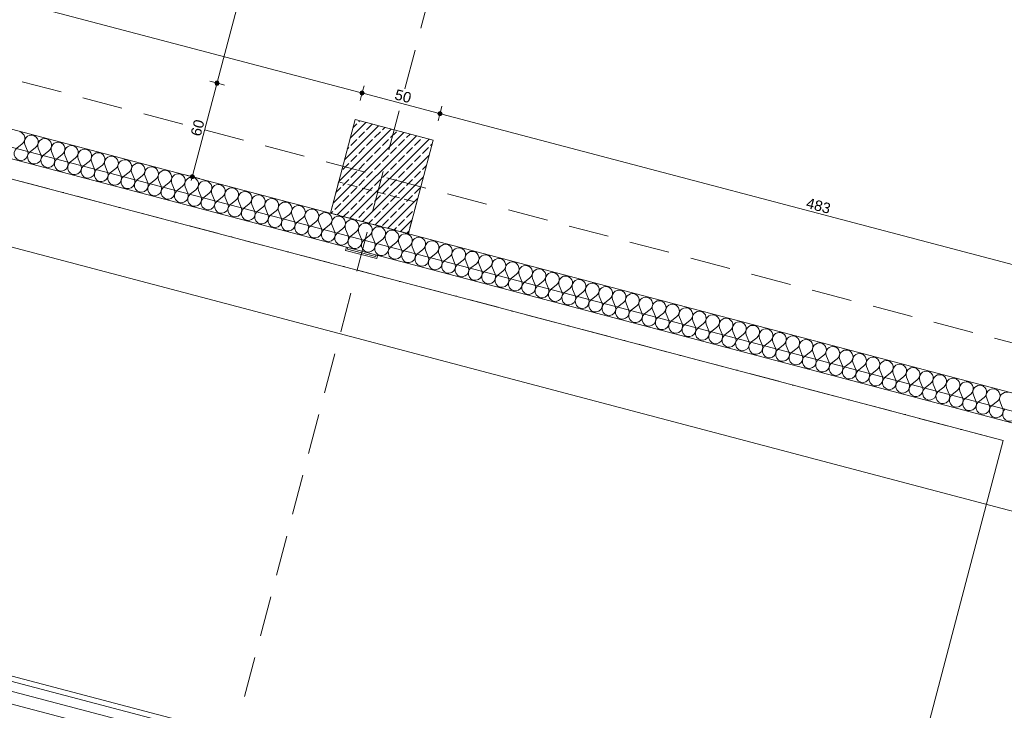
# Model space of a CAD drawing. Header units: millimetres. Extents: x -176817 to 18864955, y -12996033 to 201123.
# Tile 34 of 256: x 61328 to 67437, y 14488 to 18774. Entities that reach past the tile are written whole.
import ezdxf
from ezdxf.enums import TextEntityAlignment as Align

# ---------------------------------------------------------------- set-up
doc = ezdxf.new("R2010")
doc.units = ezdxf.units.MM
doc.header["$MEASUREMENT"] = 0
for name, pattern in [('Kropki i Kreski', [360, 180, -90, 0, -90]), ('Przerywana długa', [390, 250, -140]), ('Przerywana gęsta', [90, 60, -30])]:
    doc.linetypes.add(name, pattern=pattern)
for name, color, linetype in [('213-A Wymiarowanie wewnętrzne', 7, 'Continuous'), ('231-A Ściany zewnętrzne', 7, 'Continuous'), ('291-A Obróbka blacharska', 7, 'Continuous'), ('292-PPOŻ - Linie', 7, 'Continuous'), ('410-K Osie', 7, 'Continuous'), ('440-K Słupy', 7, 'Continuous'), ('822-IST-Brama zachodnia belki', 7, 'Continuous')]:
    doc.layers.add(name, color=color, linetype=linetype)
doc.styles.add('STYL_AUTOMATYCZNY_4', font='arial.ttf')
doc.styles.add('STYL_AUTOMATYCZNY_8', font='ARIALN.TTF')
doc.dimstyles.new('STYL_AUTOMATYCZNY__2', dxfattribs={"dimtxt": 64.999998, "dimasz": 47.5, "dimexe": 0.18, "dimexo": 0.0625, "dimgap": 0, "dimtad": 1, "dimdec": 1, "dimlfac": 0.1, "dimzin": 0, "dimdsep": 46, "dimtxsty": 'STYL_AUTOMATYCZNY_4', "dimblk": 'ARROWHEAD_11', "dimblk1": 'ARROWHEAD_11', "dimblk2": 'ARROWHEAD_11', "dimcen": 0.09, "dimclrd": 1, "dimclre": 1, "dimclrt": 1, "dimazin": 0, "dimtfac": 1, "dimtdec": 4, "dimtmove": 0, "dimatfit": 3, "dimfxl": 0, "dimtolj": 1, "dimtzin": 0, "dimarcsym": 0})
doc.dimstyles.new('STYL_AUTOMATYCZNY__3', dxfattribs={"dimtxt": 64.999998, "dimasz": 47.5, "dimexe": 0.18, "dimexo": 0.0625, "dimgap": 0, "dimtad": 1, "dimdec": 1, "dimlfac": 0.1, "dimzin": 0, "dimdsep": 46, "dimtxsty": 'STYL_AUTOMATYCZNY_4', "dimblk": 'ARROWHEAD_11', "dimblk1": 'ARROWHEAD_11', "dimblk2": 'ARROWHEAD_11', "dimcen": 0.09, "dimclrd": 30, "dimclre": 30, "dimclrt": 30, "dimazin": 0, "dimtfac": 1, "dimtdec": 4, "dimtmove": 0, "dimatfit": 3, "dimfxl": 0, "dimtolj": 1, "dimtzin": 0, "dimarcsym": 0})

# ---------------------------------------------------------------- blocks, each defined once
blk = doc.blocks.new('Strop_48_2', base_point=(63255.7, 17574.1))
at = {"layer": '440-K Słupy', "color": 7, "linetype": 'Przerywana gęsta', "lineweight": 0, "flags": 128}
blk.add_lwpolyline([(63255.7, 17574.1), (63739.1, 17446.5), (63790.2, 17639.9), (63306.7, 17767.4)], close=True, dxfattribs=at)
blk = doc.blocks.new('*X1315')
at = {"layer": '231-A Ściany zewnętrzne', "color": 7, "linetype": 'Continuous', "lineweight": 0}
for p, q in [((61310, 17976.7), (61343.6, 18003.3)), ((61376.3, 17959.2), (61360.2, 17998.9)), ((61392.9, 17954.8), (61426.5, 17981.4)), ((61459.2, 17937.3), (61443.1, 17977)), ((61475.8, 17932.9), (61509.4, 17959.5)), ((61542.1, 17915.4), (61526, 17955.1)), ((61558.6, 17911.1), (61592.3, 17937.7)), ((61624.9, 17893.6), (61608.8, 17933.3)), ((61641.5, 17889.2), (61675.1, 17915.8)), ((61707.8, 17871.7), (61691.7, 17911.4)), ((61724.4, 17867.3), (61758, 17893.9)), ((61790.7, 17849.8), (61774.6, 17889.5)), ((61807.3, 17845.5), (61840.9, 17872)), ((61873.6, 17828), (61857.5, 17867.7)), ((61890.2, 17823.6), (61923.8, 17850.2)), ((61956.5, 17806.1), (61940.3, 17845.8)), ((61973, 17801.7), (62006.6, 17828.3)), ((62039.3, 17784.2), (62023.2, 17823.9)), ((62055.9, 17779.8), (62089.5, 17806.4)), ((62122.2, 17762.3), (62106.1, 17802.1)), ((62138.8, 17758), (62172.4, 17784.6)), ((62205.1, 17740.5), (62189, 17780.2)), ((62221.7, 17736.1), (62255.3, 17762.7)), ((62288, 17718.6), (62271.8, 17758.3)), ((62304.5, 17714.2), (62338.2, 17740.8)), ((62370.8, 17696.7), (62354.7, 17736.5)), ((62387.4, 17692.4), (62421, 17719)), ((62453.7, 17674.9), (62437.6, 17714.6)), ((62470.3, 17670.5), (62503.9, 17697.1)), ((62536.6, 17653), (62520.5, 17692.7)), ((62553.2, 17648.6), (62586.8, 17675.2)), ((62619.5, 17631.1), (62603.4, 17670.8)), ((62636, 17626.8), (62669.7, 17653.3)), ((62702.4, 17609.3), (62686.2, 17649)), ((62718.9, 17604.9), (62752.5, 17631.5)), ((62785.2, 17587.4), (62769.1, 17627.1)), ((62801.8, 17583), (62835.4, 17609.6)), ((62868.1, 17565.5), (62852, 17605.2)), ((62884.7, 17561.2), (62918.3, 17587.7)), ((62951, 17543.7), (62934.9, 17583.4)), ((62967.6, 17539.3), (63001.2, 17565.9)), ((63033.9, 17521.8), (63017.7, 17561.5)), ((63050.4, 17517.4), (63084, 17544)), ((63116.7, 17499.9), (63100.6, 17539.6)), ((63133.3, 17495.5), (63166.9, 17522.1)), ((63199.6, 17478), (63183.5, 17517.8)), ((63216.2, 17473.7), (63249.8, 17500.3)), ((63282.5, 17456.2), (63266.4, 17495.9)), ((63299.1, 17451.8), (63332.7, 17478.4)), ((63365.4, 17434.3), (63349.3, 17474)), ((63381.9, 17429.9), (63415.6, 17456.5)), ((63448.2, 17412.4), (63432.1, 17452.2)), ((63464.8, 17408.1), (63498.4, 17434.7)), ((63531.1, 17390.6), (63515, 17430.3)), ((63547.7, 17386.2), (63581.3, 17412.8)), ((63614, 17368.7), (63597.9, 17408.4)), ((63630.6, 17364.3), (63664.2, 17390.9)), ((63696.9, 17346.8), (63680.8, 17386.5)), ((63713.5, 17342.5), (63747.1, 17369)), ((63779.8, 17325), (63763.6, 17364.7)), ((63796.3, 17320.6), (63829.9, 17347.2)), ((63862.6, 17303.1), (63846.5, 17342.8)), ((63879.2, 17298.7), (63912.8, 17325.3)), ((63945.5, 17281.2), (63929.4, 17320.9)), ((63962.1, 17276.9), (63995.7, 17303.4)), ((64028.4, 17259.4), (64012.3, 17299.1)), ((64045, 17255), (64078.6, 17281.6)), ((64111.3, 17237.5), (64095.2, 17277.2)), ((64127.8, 17233.1), (64161.5, 17259.7)), ((64194.1, 17215.6), (64178, 17255.3)), ((64210.7, 17211.2), (64244.3, 17237.8)), ((64277, 17193.7), (64260.9, 17233.5)), ((64293.6, 17189.4), (64327.2, 17216)), ((64359.9, 17171.9), (64343.8, 17211.6)), ((64376.5, 17167.5), (64410.1, 17194.1)), ((64442.8, 17150), (64426.7, 17189.7)), ((64459.4, 17145.6), (64493, 17172.2)), ((64525.7, 17128.1), (64509.5, 17167.9)), ((64542.2, 17123.8), (64575.8, 17150.4)), ((64608.5, 17106.3), (64592.4, 17146)), ((64625.1, 17101.9), (64658.7, 17128.5)), ((64691.4, 17084.4), (64675.3, 17124.1)), ((64708, 17080), (64741.6, 17106.6)), ((64774.3, 17062.5), (64758.2, 17102.2)), ((64790.9, 17058.2), (64824.5, 17084.7)), ((64857.2, 17040.7), (64841.1, 17080.4)), ((64873.7, 17036.3), (64907.4, 17062.9)), ((64940, 17018.8), (64923.9, 17058.5)), ((64956.6, 17014.4), (64990.2, 17041)), ((65022.9, 16996.9), (65006.8, 17036.6)), ((65039.5, 16992.6), (65073.1, 17019.1)), ((65105.8, 16975.1), (65089.7, 17014.8)), ((65122.4, 16970.7), (65156, 16997.3)), ((65188.7, 16953.2), (65172.6, 16992.9)), ((65205.3, 16948.8), (65238.9, 16975.4)), ((65271.6, 16931.3), (65255.4, 16971)), ((65288.1, 16926.9), (65321.7, 16953.5)), ((65354.4, 16909.4), (65338.3, 16949.2)), ((65371, 16905.1), (65404.6, 16931.7)), ((65437.3, 16887.6), (65421.2, 16927.3)), ((65453.9, 16883.2), (65487.5, 16909.8)), ((65520.2, 16865.7), (65504.1, 16905.4)), ((65536.8, 16861.3), (65570.4, 16887.9)), ((65603.1, 16843.8), (65586.9, 16883.6)), ((65619.6, 16839.5), (65653.2, 16866.1)), ((65685.9, 16822), (65669.8, 16861.7)), ((65702.5, 16817.6), (65736.1, 16844.2)), ((65768.8, 16800.1), (65752.7, 16839.8)), ((65785.4, 16795.7), (65819, 16822.3)), ((65851.7, 16778.2), (65835.6, 16817.9)), ((65868.3, 16773.9), (65901.9, 16800.4)), ((65934.6, 16756.4), (65918.5, 16796.1)), ((65951.1, 16752), (65984.8, 16778.6)), ((66017.5, 16734.5), (66001.3, 16774.2)), ((66034, 16730.1), (66067.6, 16756.7)), ((66100.3, 16712.6), (66084.2, 16752.3)), ((66116.9, 16708.3), (66150.5, 16734.8)), ((66183.2, 16690.8), (66167.1, 16730.5)), ((66199.8, 16686.4), (66233.4, 16713)), ((66266.1, 16668.9), (66250, 16708.6)), ((66282.7, 16664.5), (66316.3, 16691.1)), ((66349, 16647), (66332.8, 16686.7)), ((66365.5, 16642.6), (66399.1, 16669.2)), ((66431.8, 16625.1), (66415.7, 16664.9)), ((66448.4, 16620.8), (66482, 16647.4)), ((66514.7, 16603.3), (66498.6, 16643)), ((66531.3, 16598.9), (66564.9, 16625.5)), ((66597.6, 16581.4), (66581.5, 16621.1)), ((66614.2, 16577), (66647.8, 16603.6)), ((66680.5, 16559.5), (66664.4, 16599.3)), ((66697, 16555.2), (66730.7, 16581.8)), ((66763.3, 16537.7), (66747.2, 16577.4)), ((66779.9, 16533.3), (66813.5, 16559.9)), ((66846.2, 16515.8), (66830.1, 16555.5)), ((66862.8, 16511.4), (66896.4, 16538)), ((66929.1, 16493.9), (66913, 16533.6)), ((66945.7, 16489.6), (66979.3, 16516.1)), ((67012, 16472.1), (66995.9, 16511.8)), ((67028.6, 16467.7), (67062.2, 16494.3)), ((67094.9, 16450.2), (67078.7, 16489.9)), ((67111.4, 16445.8), (67145, 16472.4)), ((67177.7, 16428.3), (67161.6, 16468)), ((67194.3, 16423.9), (67227.9, 16450.5)), ((67260.6, 16406.5), (67244.5, 16446.2)), ((67277.2, 16402.1), (67310.8, 16428.7)), ((67343.5, 16384.6), (67327.4, 16424.3)), ((67360.1, 16380.2), (67393.7, 16406.8)), ((67426.4, 16362.7), (67410.3, 16402.4))]:
    blk.add_line(p, q, dxfattribs=at)
for centre, start, end in [((61317, 18036.9), 308.34814, 75.21803), ((61399.9, 18015), 75.21803, 202.08793), ((61399.9, 18015), 308.34814, 75.21803), ((61482.8, 17993.1), 75.21803, 202.08793), ((61482.8, 17993.1), 308.34814, 75.21803), ((61336.6, 17943.1), 128.34814, 22.08793), ((61565.7, 17971.3), 75.21803, 202.08793), ((61565.7, 17971.3), 308.34814, 75.21803), ((61648.5, 17949.4), 75.21803, 202.08793), ((61648.5, 17949.4), 308.34814, 75.21803), ((61731.4, 17927.5), 75.21803, 202.08793), ((61731.4, 17927.5), 308.34814, 75.21803), ((61419.5, 17921.2), 128.34814, 22.08793), ((61502.4, 17899.3), 128.34814, 22.08793), ((61585.2, 17877.4), 128.34814, 22.08793), ((61814.3, 17905.7), 75.21803, 202.08793), ((61814.3, 17905.7), 308.34814, 75.21803), ((61897.2, 17883.8), 75.21803, 202.08793), ((61897.2, 17883.8), 308.34814, 75.21803), ((61980.1, 17861.9), 75.21803, 202.08793), ((61980.1, 17861.9), 308.34814, 75.21803), ((61668.1, 17855.6), 128.34814, 22.08793), ((61751, 17833.7), 128.34814, 22.08793), ((61833.9, 17811.8), 128.34814, 22.08793), ((62062.9, 17840), 75.21803, 202.08793), ((62062.9, 17840), 308.34814, 75.21803), ((62145.8, 17818.2), 75.21803, 202.08793), ((62145.8, 17818.2), 308.34814, 75.21803), ((62228.7, 17796.3), 75.21803, 202.08793), ((62228.7, 17796.3), 308.34814, 75.21803), ((61916.7, 17790), 128.34814, 22.08793), ((61999.6, 17768.1), 128.34814, 22.08793), ((62082.5, 17746.2), 128.34814, 22.08793), ((62311.6, 17774.4), 75.21803, 202.08793), ((62311.6, 17774.4), 308.34814, 75.21803), ((62394.4, 17752.6), 75.21803, 202.08793), ((62394.4, 17752.6), 308.34814, 75.21803), ((62165.4, 17724.4), 128.34814, 22.08793), ((62248.3, 17702.5), 128.34814, 22.08793), ((62477.3, 17730.7), 75.21803, 202.08793), ((62477.3, 17730.7), 308.34814, 75.21803), ((62560.2, 17708.8), 75.21803, 202.08793), ((62560.2, 17708.8), 308.34814, 75.21803), ((62643.1, 17687), 75.21803, 202.08793), ((62643.1, 17687), 308.34814, 75.21803), ((62331.1, 17680.6), 128.34814, 22.08793), ((62414, 17658.8), 128.34814, 22.08793), ((62496.9, 17636.9), 128.34814, 22.08793), ((62725.9, 17665.1), 75.21803, 202.08793), ((62725.9, 17665.1), 308.34814, 75.21803), ((62808.8, 17643.2), 75.21803, 202.08793), ((62808.8, 17643.2), 308.34814, 75.21803), ((62891.7, 17621.4), 75.21803, 202.08793), ((62891.7, 17621.4), 308.34814, 75.21803), ((62579.8, 17615), 128.34814, 22.08793), ((62662.6, 17593.1), 128.34814, 22.08793), ((62745.5, 17571.3), 128.34814, 22.08793), ((62974.6, 17599.5), 75.21803, 202.08793), ((62974.6, 17599.5), 308.34814, 75.21803), ((63057.5, 17577.6), 75.21803, 202.08793), ((63057.5, 17577.6), 308.34814, 75.21803), ((63140.3, 17555.7), 75.21803, 202.08793), ((63140.3, 17555.7), 308.34814, 75.21803), ((62828.4, 17549.4), 128.34814, 22.08793), ((62911.3, 17527.5), 128.34814, 22.08793), ((62994.1, 17505.7), 128.34814, 22.08793), ((63223.2, 17533.9), 75.21803, 202.08793), ((63223.2, 17533.9), 308.34814, 75.21803), ((63306.1, 17512), 75.21803, 202.08793), ((63306.1, 17512), 308.34814, 75.21803), ((63389, 17490.1), 75.21803, 202.08793), ((63077, 17483.8), 128.34814, 22.08793), ((63159.9, 17461.9), 128.34814, 22.08793), ((63242.8, 17440.1), 128.34814, 22.08793), ((63389, 17490.1), 308.34814, 75.21803), ((63471.8, 17468.3), 75.21803, 202.08793), ((63471.8, 17468.3), 308.34814, 75.21803), ((63554.7, 17446.4), 75.21803, 202.08793), ((63554.7, 17446.4), 308.34814, 75.21803), ((63325.7, 17418.2), 128.34814, 22.08793), ((63408.5, 17396.3), 128.34814, 22.08793), ((63637.6, 17424.5), 75.21803, 202.08793), ((63637.6, 17424.5), 308.34814, 75.21803), ((63720.5, 17402.7), 75.21803, 202.08793), ((63720.5, 17402.7), 308.34814, 75.21803), ((63803.4, 17380.8), 75.21803, 202.08793), ((63803.4, 17380.8), 308.34814, 75.21803), ((63491.4, 17374.5), 128.34814, 22.08793), ((63574.3, 17352.6), 128.34814, 22.08793), ((63657.2, 17330.7), 128.34814, 22.08793), ((63886.2, 17358.9), 75.21803, 202.08793), ((63886.2, 17358.9), 308.34814, 75.21803), ((63969.1, 17337.1), 75.21803, 202.08793), ((63969.1, 17337.1), 308.34814, 75.21803), ((64052, 17315.2), 75.21803, 202.08793), ((64052, 17315.2), 308.34814, 75.21803), ((63740, 17308.8), 128.34814, 22.08793), ((63822.9, 17287), 128.34814, 22.08793), ((63905.8, 17265.1), 128.34814, 22.08793), ((64134.9, 17293.3), 75.21803, 202.08793), ((64134.9, 17293.3), 308.34814, 75.21803), ((64217.7, 17271.4), 75.21803, 202.08793), ((64217.7, 17271.4), 308.34814, 75.21803), ((64300.6, 17249.6), 75.21803, 202.08793), ((64300.6, 17249.6), 308.34814, 75.21803), ((63988.7, 17243.2), 128.34814, 22.08793), ((64071.6, 17221.4), 128.34814, 22.08793), ((64154.4, 17199.5), 128.34814, 22.08793), ((64383.5, 17227.7), 75.21803, 202.08793), ((64383.5, 17227.7), 308.34814, 75.21803), ((64466.4, 17205.8), 75.21803, 202.08793), ((64466.4, 17205.8), 308.34814, 75.21803), ((64549.3, 17184), 75.21803, 202.08793), ((64237.3, 17177.6), 128.34814, 22.08793), ((64320.2, 17155.8), 128.34814, 22.08793), ((64403.1, 17133.9), 128.34814, 22.08793), ((64549.3, 17184), 308.34814, 75.21803), ((64632.1, 17162.1), 75.21803, 202.08793), ((64632.1, 17162.1), 308.34814, 75.21803), ((64715, 17140.2), 75.21803, 202.08793), ((64715, 17140.2), 308.34814, 75.21803), ((64485.9, 17112), 128.34814, 22.08793), ((64568.8, 17090.2), 128.34814, 22.08793), ((64797.9, 17118.4), 75.21803, 202.08793), ((64797.9, 17118.4), 308.34814, 75.21803), ((64880.8, 17096.5), 75.21803, 202.08793), ((64880.8, 17096.5), 308.34814, 75.21803), ((64963.6, 17074.6), 75.21803, 202.08793), ((64963.6, 17074.6), 308.34814, 75.21803), ((64651.7, 17068.3), 128.34814, 22.08793), ((64734.6, 17046.4), 128.34814, 22.08793), ((64817.5, 17024.5), 128.34814, 22.08793), ((65046.5, 17052.8), 75.21803, 202.08793), ((65046.5, 17052.8), 308.34814, 75.21803), ((65129.4, 17030.9), 75.21803, 202.08793), ((65129.4, 17030.9), 308.34814, 75.21803), ((65212.3, 17009), 75.21803, 202.08793), ((65212.3, 17009), 308.34814, 75.21803), ((64900.3, 17002.7), 128.34814, 22.08793), ((64983.2, 16980.8), 128.34814, 22.08793), ((65066.1, 16958.9), 128.34814, 22.08793), ((65295.1, 16987.1), 75.21803, 202.08793), ((65295.1, 16987.1), 308.34814, 75.21803), ((65378, 16965.3), 75.21803, 202.08793), ((65378, 16965.3), 308.34814, 75.21803), ((65460.9, 16943.4), 75.21803, 202.08793), ((65460.9, 16943.4), 308.34814, 75.21803), ((65149, 16937.1), 128.34814, 22.08793), ((65231.8, 16915.2), 128.34814, 22.08793), ((65314.7, 16893.3), 128.34814, 22.08793), ((65543.8, 16921.5), 75.21803, 202.08793), ((65543.8, 16921.5), 308.34814, 75.21803), ((65626.7, 16899.7), 75.21803, 202.08793), ((65626.7, 16899.7), 308.34814, 75.21803), ((65397.6, 16871.5), 128.34814, 22.08793), ((65480.5, 16849.6), 128.34814, 22.08793), ((65563.4, 16827.7), 128.34814, 22.08793), ((65709.5, 16877.8), 75.21803, 202.08793), ((65709.5, 16877.8), 308.34814, 75.21803), ((65792.4, 16855.9), 75.21803, 202.08793), ((65792.4, 16855.9), 308.34814, 75.21803), ((65875.3, 16834.1), 75.21803, 202.08793), ((65875.3, 16834.1), 308.34814, 75.21803), ((65646.2, 16805.9), 128.34814, 22.08793), ((65729.1, 16784), 128.34814, 22.08793), ((65958.2, 16812.2), 75.21803, 202.08793), ((65958.2, 16812.2), 308.34814, 75.21803), ((66041, 16790.3), 75.21803, 202.08793), ((66041, 16790.3), 308.34814, 75.21803), ((66123.9, 16768.5), 75.21803, 202.08793), ((66123.9, 16768.5), 308.34814, 75.21803), ((65812, 16762.1), 128.34814, 22.08793), ((65894.9, 16740.2), 128.34814, 22.08793), ((65977.7, 16718.4), 128.34814, 22.08793), ((66206.8, 16746.6), 75.21803, 202.08793), ((66206.8, 16746.6), 308.34814, 75.21803), ((66289.7, 16724.7), 75.21803, 202.08793), ((66289.7, 16724.7), 308.34814, 75.21803), ((66372.6, 16702.8), 75.21803, 202.08793), ((66372.6, 16702.8), 308.34814, 75.21803), ((66060.6, 16696.5), 128.34814, 22.08793), ((66143.5, 16674.6), 128.34814, 22.08793), ((66226.4, 16652.8), 128.34814, 22.08793), ((66455.4, 16681), 75.21803, 202.08793), ((66455.4, 16681), 308.34814, 75.21803), ((66538.3, 16659.1), 75.21803, 202.08793), ((66538.3, 16659.1), 308.34814, 75.21803), ((66621.2, 16637.2), 75.21803, 202.08793), ((66621.2, 16637.2), 308.34814, 75.21803), ((66309.2, 16630.9), 128.34814, 22.08793), ((66392.1, 16609), 128.34814, 22.08793), ((66475, 16587.2), 128.34814, 22.08793), ((66704.1, 16615.4), 75.21803, 202.08793), ((66704.1, 16615.4), 308.34814, 75.21803), ((66786.9, 16593.5), 75.21803, 202.08793), ((66786.9, 16593.5), 308.34814, 75.21803), ((66557.9, 16565.3), 128.34814, 22.08793), ((66640.8, 16543.4), 128.34814, 22.08793), ((66723.6, 16521.6), 128.34814, 22.08793), ((66869.8, 16571.6), 75.21803, 202.08793), ((66869.8, 16571.6), 308.34814, 75.21803), ((66952.7, 16549.8), 75.21803, 202.08793), ((66952.7, 16549.8), 308.34814, 75.21803), ((67035.6, 16527.9), 75.21803, 202.08793), ((67035.6, 16527.9), 308.34814, 75.21803), ((66806.5, 16499.7), 128.34814, 22.08793), ((66889.4, 16477.8), 128.34814, 22.08793), ((67118.5, 16506), 75.21803, 202.08793), ((67118.5, 16506), 308.34814, 75.21803), ((67201.3, 16484.2), 75.21803, 202.08793), ((67201.3, 16484.2), 308.34814, 75.21803), ((67284.2, 16462.3), 75.21803, 202.08793), ((67284.2, 16462.3), 308.34814, 75.21803), ((66972.3, 16455.9), 128.34814, 22.08793), ((67055.1, 16434.1), 128.34814, 22.08793), ((67138, 16412.2), 128.34814, 22.08793), ((67367.1, 16440.4), 75.21803, 202.08793), ((67367.1, 16440.4), 308.34814, 75.21803), ((67450, 16418.5), 75.21803, 202.08793), ((67220.9, 16390.3), 128.34814, 22.08793), ((67303.8, 16368.5), 128.34814, 22.08793), ((67386.7, 16346.6), 128.34814, 22.08793), ((67469.5, 16324.7), 128.34814, 22.08793)]:
    blk.add_arc(centre, 42.9, start, end, dxfattribs=at)
blk = doc.blocks.new('Ściana_166_2', base_point=(37710.1, 24314.9))
at = {"layer": '231-A Ściany zewnętrzne', "color": 7, "linetype": 'Continuous', "lineweight": 0, "flags": 128}
for points in [[(68651, 16150.4), (55955.7, 19500.3)], [(58210.4, 18719.2), (63354.8, 17361.7)], [(63364.5, 17359.2), (68508.4, 16001.8)]]:
    blk.add_lwpolyline(points, dxfattribs=at)
at = {"layer": '231-A Ściany zewnętrzne', "color": 7, "lineweight": 0}
blk.add_blockref('*X1315', (0, 0), dxfattribs=at)
blk = doc.blocks.new('Słup_114_2', base_point=(63574, 17800.3))
at = {"layer": '440-K Słupy', "linetype": 'Continuous', "lineweight": 0, "true_color": 0x000000}
h = blk.add_hatch(dxfattribs=at)
h.set_pattern_fill('Beton_zbrojony_0002', color=18, style=0, pattern_type=2)
h.set_pattern_definition([(45, (0, 0), (-49.497475, 49.497475), []), (45, (-24.75, 24.75), (-49.497475, 49.497475), [52.5, -17.5])])
h.paths.add_polyline_path([(63408.8, 18154.2), (63255.7, 17574.1), (63739.2, 17446.5), (63892.3, 18026.6)])
at = {"layer": '440-K Słupy', "color": 7, "linetype": 'Continuous', "lineweight": 0, "flags": 128}
blk.add_lwpolyline([(63739.2, 17446.5), (63892.3, 18026.6), (63408.8, 18154.2), (63255.7, 17574.1)], dxfattribs=at)
blk = doc.blocks.new('Słup_319_2', base_point=(63451.5, 17336.2))
at = {"layer": '291-A Obróbka blacharska', "color": 7, "linetype": 'Continuous', "lineweight": 0, "flags": 128}
blk.add_lwpolyline([(63543, 17291.3), (63548.2, 17310.6), (63538.5, 17313.2), (63535.9, 17303.5), (63362, 17349.6), (63364.5, 17359.3), (63354.9, 17361.9), (63349.7, 17342.5)], close=True, dxfattribs=at)
blk = doc.blocks.new('Belka_31_2', base_point=(62404, -2886.1))
at = {"layer": '822-IST-Brama zachodnia belki', "color": 254, "linetype": 'Continuous', "lineweight": 0, "true_color": 0xcccccc, "flags": 128}
for points in [[(66669.4, 13278.5), (37565.6, 20958.2)], [(66661.1, 13247), (37557.3, 20926.8)], [(66645.9, 13189.4), (37542.1, 20869.1)], [(66626.5, 13115.9), (37522.7, 20795.6)]]:
    blk.add_lwpolyline(points, dxfattribs=at)
blk = doc.blocks.new('Belka_32_2', base_point=(67430.3, 16162))
at = {"layer": '822-IST-Brama zachodnia belki', "color": 254, "linetype": 'Continuous', "lineweight": 0, "true_color": 0xcccccc}
for q in [(38326.5, 23841.8), (66614.7, 13071.3)]:
    blk.add_line((67430.3, 16162), q, dxfattribs=at)
at = {"layer": '822-IST-Brama zachodnia belki', "color": 254, "linetype": 'Kropki i Kreski', "lineweight": 0, "true_color": 0xcccccc}
blk.add_line((67430.3, 16162), (38326.5, 23841.8), dxfattribs=at)
blk = doc.blocks.new('*D2952')
at = {"layer": '292-PPOŻ - Linie', "linetype": 'Continuous', "lineweight": 0}
for points in [[(31947.2, 25098.2), (31948.1, 25093.4), (31950.8, 25089.3), (31954.9, 25086.6), (31959.7, 25085.7), (31964.4, 25086.6), (31968.5, 25089.3), (31971.2, 25093.4), (31972.2, 25098.2), (31971.2, 25102.9), (31968.5, 25107), (31964.4, 25109.7), (31959.7, 25110.7), (31954.9, 25109.7), (31950.8, 25107), (31948.1, 25102.9)], [(81474.9, 12029), (81475.9, 12024.2), (81478.6, 12020.2), (81482.7, 12017.5), (81487.4, 12016.5), (81492.2, 12017.5), (81496.3, 12020.2), (81499, 12024.2), (81499.9, 12029), (81499, 12033.8), (81496.3, 12037.9), (81492.2, 12040.6), (81487.4, 12041.5), (81482.7, 12040.6), (81478.6, 12037.9), (81475.9, 12033.8)]]:
    blk.add_hatch(color=1, dxfattribs=at).paths.add_polyline_path(points)
at = {"layer": '292-PPOŻ - Linie', "color": 1, "linetype": 'Continuous', "lineweight": 0}
for p, q in [((31962.8, 25110.2), (31971.6, 25143.5)), ((31935.5, 25104.5), (31947.6, 25101.3)), ((31947.7, 25052.8), (31956.5, 25086.1)), ((31971.7, 25095), (81475.3, 12032.2)), ((81490.6, 12041.1), (81499.4, 12074.4)), ((81475.5, 11983.7), (81484.2, 12016.9)), ((81499.5, 12025.8), (81511.6, 12022.6))]:
    blk.add_line(p, q, dxfattribs=at)
for centre in [(31959.7, 25098.2), (81487.4, 12029)]:
    blk.add_circle(centre, 12.5, dxfattribs=at)
at = {"layer": '292-PPOŻ - Linie', "color": 1, "lineweight": 0, "insert": (56583.1, 18614.1), "char_height": 65, "attachment_point": 7, "rotation": 345.21803, "style": 'STYL_AUTOMATYCZNY_4'}
blk.add_mtext('\\A1;{\\pql;\\fArial|b0|i0|c238|p0;\\W1.000000;5\xa0122,3}', dxfattribs=at)
blk = doc.blocks.new('ARROWHEAD_11')
at = {"color": 0, "linetype": 'Continuous', "lineweight": 0}
blk.add_line((0, 0), (-1, 0), dxfattribs=at)
at = {"color": 0, "linetype": 'Continuous', "lineweight": 0, "const_width": 0.25, "flags": 128}
blk.add_lwpolyline([(-0.125, 0, 1), (0.125, 0, 1)], format="xyb", close=True, dxfattribs=at)
blk = doc.blocks.new('*D3135')
at = {"layer": '213-A Wymiarowanie wewnętrzne', "linetype": 'Continuous', "lineweight": 200}
for points in [[(58769.5, 19550.9), (58770.5, 19546.1), (58773.2, 19542.1), (58777.2, 19539.4), (58782, 19538.4), (58786.8, 19539.4), (58790.9, 19542.1), (58793.6, 19546.1), (58794.5, 19550.9), (58793.6, 19555.7), (58790.9, 19559.7), (58786.8, 19562.5), (58782, 19563.4), (58777.2, 19562.5), (58773.2, 19559.7), (58770.5, 19555.7)], [(63439.7, 18318.6), (63440.6, 18313.8), (63443.3, 18309.7), (63447.4, 18307), (63452.2, 18306.1), (63456.9, 18307), (63461, 18309.7), (63463.7, 18313.8), (63464.7, 18318.6), (63463.7, 18323.4), (63461, 18327.4), (63456.9, 18330.1), (63452.2, 18331.1), (63447.4, 18330.1), (63443.3, 18327.4), (63440.6, 18323.4)]]:
    blk.add_hatch(color=30, dxfattribs=at).paths.add_polyline_path(points)
at = {"layer": '213-A Wymiarowanie wewnętrzne', "color": 30, "linetype": 'Continuous', "lineweight": 0}
for p, q in [((58785.2, 19563), (58794, 19596.2)), ((58794.1, 19547.7), (63440.1, 18321.8)), ((58770.1, 19505.6), (58778.8, 19538.8))]:
    blk.add_line(p, q, dxfattribs=at)
blk.add_circle((58782, 19550.9), 12.5, dxfattribs=at)
at = {"layer": '213-A Wymiarowanie wewnętrzne', "color": 30, "lineweight": 200, "insert": (61048.5, 18966.3), "char_height": 65, "attachment_point": 7, "rotation": 345.21803, "style": 'STYL_AUTOMATYCZNY_4'}
blk.add_mtext('\\A1;{\\pql;\\fArial|b0|i0|c238|p0;\\W1.000000;483}', dxfattribs=at)
blk = doc.blocks.new('*D3136')
at = {"layer": '213-A Wymiarowanie wewnętrzne', "linetype": 'Continuous', "lineweight": 200}
for points in [[(63439.7, 18318.6), (63440.6, 18313.8), (63443.3, 18309.7), (63447.4, 18307), (63452.2, 18306.1), (63456.9, 18307), (63461, 18309.7), (63463.7, 18313.8), (63464.7, 18318.6), (63463.7, 18323.4), (63461, 18327.4), (63456.9, 18330.1), (63452.2, 18331.1), (63447.4, 18330.1), (63443.3, 18327.4), (63440.6, 18323.4)], [(63923.1, 18191), (63924.1, 18186.2), (63926.8, 18182.2), (63930.9, 18179.4), (63935.6, 18178.5), (63940.4, 18179.4), (63944.5, 18182.2), (63947.2, 18186.2), (63948.1, 18191), (63947.2, 18195.8), (63944.5, 18199.8), (63940.4, 18202.5), (63935.6, 18203.5), (63930.9, 18202.5), (63926.8, 18199.8), (63924.1, 18195.8)]]:
    blk.add_hatch(color=30, dxfattribs=at).paths.add_polyline_path(points)
at = {"layer": '213-A Wymiarowanie wewnętrzne', "color": 30, "linetype": 'Continuous', "lineweight": 0}
for p, q in [((63455.3, 18330.7), (63464.1, 18363.9)), ((63440.2, 18273.3), (63449, 18306.5)), ((63464.2, 18315.4), (63923.6, 18194.2))]:
    blk.add_line(p, q, dxfattribs=at)
blk.add_circle((63452.2, 18318.6), 12.5, dxfattribs=at)
at = {"layer": '213-A Wymiarowanie wewnętrzne', "color": 30, "lineweight": 200, "insert": (63649.3, 18280), "char_height": 65, "attachment_point": 7, "rotation": 345.21803, "style": 'STYL_AUTOMATYCZNY_4'}
blk.add_mtext('\\A1;{\\pql;\\fArial|b0|i0|c238|p0;\\W1.000000;50}', dxfattribs=at)
blk = doc.blocks.new('*D3137')
at = {"layer": '213-A Wymiarowanie wewnętrzne', "linetype": 'Continuous', "lineweight": 200}
for points in [[(63923.1, 18191), (63924.1, 18186.2), (63926.8, 18182.2), (63930.9, 18179.4), (63935.6, 18178.5), (63940.4, 18179.4), (63944.5, 18182.2), (63947.2, 18186.2), (63948.1, 18191), (63947.2, 18195.8), (63944.5, 18199.8), (63940.4, 18202.5), (63935.6, 18203.5), (63930.9, 18202.5), (63926.8, 18199.8), (63924.1, 18195.8)], [(68593.3, 16958.7), (68594.2, 16953.9), (68596.9, 16949.8), (68601, 16947.1), (68605.8, 16946.2), (68610.6, 16947.1), (68614.6, 16949.8), (68617.3, 16953.9), (68618.3, 16958.7), (68617.3, 16963.5), (68614.6, 16967.5), (68610.6, 16970.2), (68605.8, 16971.2), (68601, 16970.2), (68596.9, 16967.5), (68594.2, 16963.5)]]:
    blk.add_hatch(color=30, dxfattribs=at).paths.add_polyline_path(points)
at = {"layer": '213-A Wymiarowanie wewnętrzne', "color": 30, "linetype": 'Continuous', "lineweight": 0}
for p, q in [((63938.8, 18203.1), (63947.6, 18236.3)), ((63923.7, 18145.7), (63932.5, 18178.9)), ((63947.7, 18187.8), (68593.7, 16961.9))]:
    blk.add_line(p, q, dxfattribs=at)
blk.add_circle((63935.6, 18191), 12.5, dxfattribs=at)
at = {"layer": '213-A Wymiarowanie wewnętrzne', "color": 30, "lineweight": 200, "insert": (66202.1, 17606.4), "char_height": 65, "attachment_point": 7, "rotation": 345.21803, "style": 'STYL_AUTOMATYCZNY_4'}
blk.add_mtext('\\A1;{\\pql;\\fArial|b0|i0|c238|p0;\\W1.000000;483}', dxfattribs=at)
blk = doc.blocks.new('*D3215')
at = {"layer": '213-A Wymiarowanie wewnętrzne', "linetype": 'Continuous', "lineweight": 200}
for points in [[(66507.2, 33415.6), (66508.2, 33410.8), (66510.9, 33406.7), (66515, 33404), (66519.7, 33403.1), (66524.5, 33404), (66528.6, 33406.7), (66531.3, 33410.8), (66532.2, 33415.6), (66531.3, 33420.3), (66528.6, 33424.4), (66524.5, 33427.1), (66519.7, 33428.1), (66515, 33427.1), (66510.9, 33424.4), (66508.2, 33420.3)], [(62539.8, 18380.2), (62540.7, 18375.4), (62543.5, 18371.4), (62547.5, 18368.7), (62552.3, 18367.7), (62557.1, 18368.7), (62561.1, 18371.4), (62563.8, 18375.4), (62564.8, 18380.2), (62563.8, 18385), (62561.1, 18389), (62557.1, 18391.8), (62552.3, 18392.7), (62547.5, 18391.8), (62543.5, 18389), (62540.7, 18385)]]:
    blk.add_hatch(color=30, dxfattribs=at).paths.add_polyline_path(points)
at = {"layer": '213-A Wymiarowanie wewnętrzne', "color": 30, "linetype": 'Continuous', "lineweight": 0}
for p, q in [((66474.4, 33427.5), (66507.7, 33418.8)), ((66516.6, 33403.5), (62555.5, 18392.3)), ((66531.8, 33412.4), (66565.1, 33403.6))]:
    blk.add_line(p, q, dxfattribs=at)
blk.add_circle((66519.7, 33415.6), 12.5, dxfattribs=at)
at = {"layer": '213-A Wymiarowanie wewnętrzne', "color": 30, "lineweight": 200, "insert": (64495, 25793.4), "char_height": 65, "attachment_point": 7, "rotation": 75.21803, "style": 'STYL_AUTOMATYCZNY_4'}
blk.add_mtext('\\A1;{\\pql;\\fArial|b0|i0|c238|p0;\\W1.000000;1\xa0555}', dxfattribs=at)
blk = doc.blocks.new('*D3216')
at = {"layer": '213-A Wymiarowanie wewnętrzne', "linetype": 'Continuous', "lineweight": 200}
for points in [[(62539.8, 18380.2), (62540.7, 18375.4), (62543.5, 18371.4), (62547.5, 18368.7), (62552.3, 18367.7), (62557.1, 18368.7), (62561.1, 18371.4), (62563.8, 18375.4), (62564.8, 18380.2), (62563.8, 18385), (62561.1, 18389), (62557.1, 18391.8), (62552.3, 18392.7), (62547.5, 18391.8), (62543.5, 18389), (62540.7, 18385)], [(62386.7, 17800.1), (62387.7, 17795.3), (62390.4, 17791.2), (62394.4, 17788.5), (62399.2, 17787.6), (62404, 17788.5), (62408, 17791.2), (62410.8, 17795.3), (62411.7, 17800.1), (62410.8, 17804.8), (62408, 17808.9), (62404, 17811.6), (62399.2, 17812.6), (62394.4, 17811.6), (62390.4, 17808.9), (62387.7, 17804.8)]]:
    blk.add_hatch(color=30, dxfattribs=at).paths.add_polyline_path(points)
at = {"layer": '213-A Wymiarowanie wewnętrzne', "color": 30, "linetype": 'Continuous', "lineweight": 0}
for p, q in [((62507, 18392.2), (62540.2, 18383.4)), ((62549.1, 18368.1), (62402.4, 17812.2)), ((62564.4, 18377), (62597.6, 18368.2)), ((62353.9, 17812), (62387.1, 17803.3)), ((62396, 17788), (62392.8, 17775.9)), ((62411.3, 17796.9), (62444.5, 17788.1))]:
    blk.add_line(p, q, dxfattribs=at)
for centre in [(62552.3, 18380.2), (62399.2, 17800.1)]:
    blk.add_circle(centre, 12.5, dxfattribs=at)
at = {"layer": '213-A Wymiarowanie wewnętrzne', "color": 30, "lineweight": 200, "insert": (62450.5, 18045.5), "char_height": 65, "attachment_point": 7, "rotation": 75.21803, "style": 'STYL_AUTOMATYCZNY_4'}
blk.add_mtext('\\A1;{\\pql;\\fArial|b0|i0|c238|p0;\\W1.000000;60}', dxfattribs=at)
blk = doc.blocks.new('*D3222')
at = {"layer": '213-A Wymiarowanie wewnętrzne', "linetype": 'Continuous', "lineweight": 200}
for points in [[(112946.5, 21161.4), (112947.4, 21156.6), (112950.1, 21152.6), (112954.2, 21149.9), (112959, 21148.9), (112963.8, 21149.9), (112967.8, 21152.6), (112970.5, 21156.6), (112971.5, 21161.4), (112970.5, 21166.2), (112967.8, 21170.3), (112963.8, 21173), (112959, 21173.9), (112954.2, 21173), (112950.1, 21170.3), (112947.4, 21166.2)], [(108979, 6126.1), (108980, 6121.3), (108982.7, 6117.2), (108986.7, 6114.5), (108991.5, 6113.6), (108996.3, 6114.5), (109000.4, 6117.2), (109003.1, 6121.3), (109004, 6126.1), (109003.1, 6130.9), (109000.4, 6134.9), (108996.3, 6137.6), (108991.5, 6138.6), (108986.7, 6137.6), (108982.7, 6134.9), (108980, 6130.9)]]:
    blk.add_hatch(color=30, dxfattribs=at).paths.add_polyline_path(points)
at = {"layer": '213-A Wymiarowanie wewnętrzne', "color": 30, "linetype": 'Continuous', "lineweight": 0}
for p, q in [((112955.8, 21149.3), (108994.7, 6138.2)), ((112913.6, 21173.4), (112946.9, 21164.6)), ((112971.1, 21158.2), (113004.3, 21149.5))]:
    blk.add_line(p, q, dxfattribs=at)
blk.add_circle((112959, 21161.4), 12.5, dxfattribs=at)
at = {"layer": '213-A Wymiarowanie wewnętrzne', "color": 30, "lineweight": 200, "insert": (110934.2, 13539.2), "char_height": 65, "attachment_point": 7, "rotation": 75.21803, "style": 'STYL_AUTOMATYCZNY_4'}
blk.add_mtext('\\A1;{\\pql;\\fArial|b0|i0|c238|p0;\\W1.000000;1\xa0555}', dxfattribs=at)
blk = doc.blocks.new('*D3223')
at = {"layer": '213-A Wymiarowanie wewnętrzne', "linetype": 'Continuous', "lineweight": 200}
for points in [[(108979, 6126.1), (108980, 6121.3), (108982.7, 6117.2), (108986.7, 6114.5), (108991.5, 6113.6), (108996.3, 6114.5), (109000.4, 6117.2), (109003.1, 6121.3), (109004, 6126.1), (109003.1, 6130.9), (109000.4, 6134.9), (108996.3, 6137.6), (108991.5, 6138.6), (108986.7, 6137.6), (108982.7, 6134.9), (108980, 6130.9)], [(108825.9, 5545.9), (108826.9, 5541.1), (108829.6, 5537.1), (108833.7, 5534.4), (108838.4, 5533.4), (108843.2, 5534.4), (108847.3, 5537.1), (108850, 5541.1), (108850.9, 5545.9), (108850, 5550.7), (108847.3, 5554.8), (108843.2, 5557.5), (108838.4, 5558.4), (108833.7, 5557.5), (108829.6, 5554.8), (108826.9, 5550.7)]]:
    blk.add_hatch(color=30, dxfattribs=at).paths.add_polyline_path(points)
at = {"layer": '213-A Wymiarowanie wewnętrzne', "color": 30, "linetype": 'Continuous', "lineweight": 0}
for p, q in [((108988.3, 6114), (108841.6, 5558)), ((108946.2, 6138), (108979.4, 6129.3)), ((109003.6, 6122.9), (109036.8, 6114.1)), ((108793.1, 5557.9), (108826.4, 5549.1)), ((108835.2, 5533.8), (108832.1, 5521.8)), ((108850.5, 5542.7), (108883.8, 5534))]:
    blk.add_line(p, q, dxfattribs=at)
for centre in [(108991.5, 6126.1), (108838.4, 5545.9)]:
    blk.add_circle(centre, 12.5, dxfattribs=at)
at = {"layer": '213-A Wymiarowanie wewnętrzne', "color": 30, "lineweight": 200, "insert": (108889.8, 5791.4), "char_height": 65, "attachment_point": 7, "rotation": 75.21803, "style": 'STYL_AUTOMATYCZNY_4'}
blk.add_mtext('\\A1;{\\pql;\\fArial|b0|i0|c238|p0;\\W1.000000;60}', dxfattribs=at)
blk = doc.blocks.new('*D3229')
at = {"layer": '213-A Wymiarowanie wewnętrzne', "linetype": 'Continuous', "lineweight": 200}
for points in [[(143869.1, 13001.7), (143870, 12996.9), (143872.8, 12992.9), (143876.8, 12990.2), (143881.6, 12989.2), (143886.4, 12990.2), (143890.4, 12992.9), (143893.1, 12996.9), (143894.1, 13001.7), (143893.1, 13006.5), (143890.4, 13010.6), (143886.4, 13013.3), (143881.6, 13014.2), (143876.8, 13013.3), (143872.8, 13010.6), (143870, 13006.5)], [(139901.6, -2033.6), (139902.6, -2038.4), (139905.3, -2042.5), (139909.4, -2045.2), (139914.1, -2046.1), (139918.9, -2045.2), (139923, -2042.5), (139925.7, -2038.4), (139926.6, -2033.6), (139925.7, -2028.8), (139923, -2024.8), (139918.9, -2022.1), (139914.1, -2021.1), (139909.4, -2022.1), (139905.3, -2024.8), (139902.6, -2028.8)]]:
    blk.add_hatch(color=30, dxfattribs=at).paths.add_polyline_path(points)
at = {"layer": '213-A Wymiarowanie wewnętrzne', "color": 30, "linetype": 'Continuous', "lineweight": 0}
for p, q in [((143836.3, 13013.7), (143869.5, 13004.9)), ((143878.4, 12989.6), (139917.3, -2021.5)), ((143893.7, 12998.5), (143926.9, 12989.8))]:
    blk.add_line(p, q, dxfattribs=at)
blk.add_circle((143881.6, 13001.7), 12.5, dxfattribs=at)
at = {"layer": '213-A Wymiarowanie wewnętrzne', "color": 30, "lineweight": 200, "insert": (141856.8, 5379.5), "char_height": 65, "attachment_point": 7, "rotation": 75.21803, "style": 'STYL_AUTOMATYCZNY_4'}
blk.add_mtext('\\A1;{\\pql;\\fArial|b0|i0|c238|p0;\\W1.000000;1\xa0555}', dxfattribs=at)
blk = doc.blocks.new('*D3230')
at = {"layer": '213-A Wymiarowanie wewnętrzne', "linetype": 'Continuous', "lineweight": 200}
for points in [[(139901.6, -2033.6), (139902.6, -2038.4), (139905.3, -2042.5), (139909.4, -2045.2), (139914.1, -2046.1), (139918.9, -2045.2), (139923, -2042.5), (139925.7, -2038.4), (139926.6, -2033.6), (139925.7, -2028.8), (139923, -2024.8), (139918.9, -2022.1), (139914.1, -2021.1), (139909.4, -2022.1), (139905.3, -2024.8), (139902.6, -2028.8)], [(139748.6, -2613.8), (139749.5, -2618.6), (139752.2, -2622.6), (139756.3, -2625.3), (139761.1, -2626.3), (139765.8, -2625.3), (139769.9, -2622.6), (139772.6, -2618.6), (139773.6, -2613.8), (139772.6, -2609), (139769.9, -2604.9), (139765.8, -2602.2), (139761.1, -2601.3), (139756.3, -2602.2), (139752.2, -2604.9), (139749.5, -2609)]]:
    blk.add_hatch(color=30, dxfattribs=at).paths.add_polyline_path(points)
at = {"layer": '213-A Wymiarowanie wewnętrzne', "color": 30, "linetype": 'Continuous', "lineweight": 0}
for p, q in [((139911, -2045.7), (139764.2, -2601.7)), ((139868.8, -2021.7), (139902.1, -2030.4)), ((139926.2, -2036.8), (139959.5, -2045.6)), ((139715.7, -2601.8), (139749, -2610.6)), ((139757.9, -2625.9), (139754.7, -2637.9)), ((139773.1, -2617), (139806.4, -2625.7))]:
    blk.add_line(p, q, dxfattribs=at)
for centre in [(139914.1, -2033.6), (139761.1, -2613.8)]:
    blk.add_circle(centre, 12.5, dxfattribs=at)
at = {"layer": '213-A Wymiarowanie wewnętrzne', "color": 30, "lineweight": 200, "insert": (139812.4, -2368.3), "char_height": 65, "attachment_point": 7, "rotation": 75.21803, "style": 'STYL_AUTOMATYCZNY_4'}
blk.add_mtext('\\A1;{\\pql;\\fArial|b0|i0|c238|p0;\\W1.000000;60}', dxfattribs=at)
blk = doc.blocks.new('*D3236')
at = {"layer": '213-A Wymiarowanie wewnętrzne', "linetype": 'Continuous', "lineweight": 200}
for points in [[(157879.4, 9304.8), (157880.3, 9300), (157883, 9295.9), (157887.1, 9293.2), (157891.9, 9292.3), (157896.7, 9293.2), (157900.7, 9295.9), (157903.4, 9300), (157904.4, 9304.8), (157903.4, 9309.6), (157900.7, 9313.6), (157896.7, 9316.3), (157891.9, 9317.3), (157887.1, 9316.3), (157883, 9313.6), (157880.3, 9309.6)], [(153911.9, -5730.6), (153912.9, -5735.4), (153915.6, -5739.4), (153919.6, -5742.1), (153924.4, -5743.1), (153929.2, -5742.1), (153933.3, -5739.4), (153936, -5735.4), (153936.9, -5730.6), (153936, -5725.8), (153933.3, -5721.7), (153929.2, -5719), (153924.4, -5718.1), (153919.6, -5719), (153915.6, -5721.7), (153912.9, -5725.8)]]:
    blk.add_hatch(color=30, dxfattribs=at).paths.add_polyline_path(points)
at = {"layer": '213-A Wymiarowanie wewnętrzne', "color": 30, "linetype": 'Continuous', "lineweight": 0}
for p, q in [((157888.7, 9292.7), (153927.6, -5718.5)), ((157846.6, 9316.7), (157879.8, 9308)), ((157904, 9301.6), (157937.2, 9292.8))]:
    blk.add_line(p, q, dxfattribs=at)
blk.add_circle((157891.9, 9304.8), 12.5, dxfattribs=at)
at = {"layer": '213-A Wymiarowanie wewnętrzne', "color": 30, "lineweight": 200, "insert": (155867.1, 1682.6), "char_height": 65, "attachment_point": 7, "rotation": 75.21803, "style": 'STYL_AUTOMATYCZNY_4'}
blk.add_mtext('\\A1;{\\pql;\\fArial|b0|i0|c238|p0;\\W1.000000;1\xa0555}', dxfattribs=at)
blk = doc.blocks.new('*D3237')
at = {"layer": '213-A Wymiarowanie wewnętrzne', "linetype": 'Continuous', "lineweight": 200}
for points in [[(153911.9, -5730.6), (153912.9, -5735.4), (153915.6, -5739.4), (153919.6, -5742.1), (153924.4, -5743.1), (153929.2, -5742.1), (153933.3, -5739.4), (153936, -5735.4), (153936.9, -5730.6), (153936, -5725.8), (153933.3, -5721.7), (153929.2, -5719), (153924.4, -5718.1), (153919.6, -5719), (153915.6, -5721.7), (153912.9, -5725.8)], [(153758.8, -6310.7), (153759.8, -6315.5), (153762.5, -6319.6), (153766.6, -6322.3), (153771.3, -6323.2), (153776.1, -6322.3), (153780.2, -6319.6), (153782.9, -6315.5), (153783.8, -6310.7), (153782.9, -6305.9), (153780.2, -6301.9), (153776.1, -6299.2), (153771.3, -6298.2), (153766.6, -6299.2), (153762.5, -6301.9), (153759.8, -6305.9)]]:
    blk.add_hatch(color=30, dxfattribs=at).paths.add_polyline_path(points)
at = {"layer": '213-A Wymiarowanie wewnętrzne', "color": 30, "linetype": 'Continuous', "lineweight": 0}
for p, q in [((153879.1, -5718.6), (153912.3, -5727.4)), ((153936.5, -5733.8), (153969.7, -5742.5)), ((153921.2, -5742.7), (153774.5, -6298.6)), ((153726, -6298.8), (153759.3, -6307.5)), ((153768.2, -6322.8), (153765, -6334.9)), ((153783.4, -6313.9), (153816.7, -6322.7))]:
    blk.add_line(p, q, dxfattribs=at)
for centre in [(153924.4, -5730.6), (153771.3, -6310.7)]:
    blk.add_circle(centre, 12.5, dxfattribs=at)
at = {"layer": '213-A Wymiarowanie wewnętrzne', "color": 30, "lineweight": 200, "insert": (153822.7, -6065.3), "char_height": 65, "attachment_point": 7, "rotation": 75.21803, "style": 'STYL_AUTOMATYCZNY_4'}
blk.add_mtext('\\A1;{\\pql;\\fArial|b0|i0|c238|p0;\\W1.000000;60}', dxfattribs=at)
blk = doc.blocks.new('Standardowy znacznik osi[629]_2', base_point=(84049.7, 95396.6))
at = {"layer": '410-K Osie', "color": 5, "linetype": 'Przerywana długa', "lineweight": 0}
blk.add_line((83284.3, 92495.9), (62258.2, 12813.8), dxfattribs=at)
at = {"layer": '410-K Osie', "color": 7, "lineweight": 0, "style": 'STYL_AUTOMATYCZNY_8'}
for tag, p in [('AC_MarkerText_1_0', (84102.6, 95565.8)), ('AC_MarkerText_1_1', (61481.9, 9840.6))]:
    blk.add_attdef(tag, text='', height=100, rotation=345.21803, dxfattribs=at).set_placement(p, align=Align.TOP_CENTER)
blk = doc.blocks.new('Standardowy znacznik osi[636]_2', base_point=(14699.6, 30697))
at = {"layer": '410-K Osie', "color": 5, "linetype": 'Przerywana długa', "lineweight": 0}
blk.add_line((17600.4, 29931.6), (181485.5, -13313.5), dxfattribs=at)
at = {"layer": '410-K Osie', "color": 7, "lineweight": 0, "style": 'STYL_AUTOMATYCZNY_8'}
for tag, p in [('AC_MarkerText_1_0', (14599.8, 30777.3)), ('AC_MarkerText_1_1', (184528, -14062.5))]:
    blk.add_attdef(tag, text='', height=100, rotation=345.21803, dxfattribs=at).set_placement(p, align=Align.TOP_CENTER)

msp = doc.modelspace()

# ---------------------------------------------------------------- linework, layer by layer
at = {"layer": '292-PPOŻ - Linie', "color": 1, "lineweight": 0}
msp.add_lwpolyline([(24489.46, 30378.72), (32843.72, 28174.08), (32180.39, 25660.28), (81640.56, 12609.33)], dxfattribs=at)

# ---------------------------------------------------------------- block references
at = {"layer": '231-A Ściany zewnętrzne', "color": 7, "lineweight": 0}
msp.add_blockref('Ściana_166_2', (37710.12, 24314.89), dxfattribs=at)
at = {"layer": '291-A Obróbka blacharska', "color": 7, "lineweight": 0}
msp.add_blockref('Słup_319_2', (63451.51, 17336.23), dxfattribs=at)
at = {"layer": '410-K Osie', "color": 5, "linetype": 'Continuous', "lineweight": 0}
for name, p in [('Standardowy znacznik osi[629]_2', (84049.68, 95396.64)), ('Standardowy znacznik osi[636]_2', (14699.64, 30697.04))]:
    msp.add_blockref(name, p, dxfattribs=at)
at = {"layer": '440-K Słupy', "color": 7, "lineweight": 0}
msp.add_blockref('Słup_114_2', (63573.98, 17800.34), dxfattribs=at)
at = {"layer": '440-K Słupy', "color": 7, "linetype": 'Przerywana gęsta', "lineweight": 0}
msp.add_blockref('Strop_48_2', (63255.69, 17574.06), dxfattribs=at)
at = {"layer": '822-IST-Brama zachodnia belki', "color": 254, "lineweight": 0, "true_color": 0xcccccc}
for name, p in [('Belka_32_2', (67430.3, 16162.03)), ('Belka_31_2', (62403.97, -2886.12))]:
    msp.add_blockref(name, p, dxfattribs=at)

# ---------------------------------------------------------------- dimensions: what is measured, and where the dimension line sits
at = {"layer": '213-A Wymiarowanie wewnętrzne', "color": 30, "linetype": 'Continuous', "lineweight": 200}
for base, p1, p2, angle, picture, middle, turn in [((62552.29, 18380.21), (67956.39, 33036.47), (63892.27, 18026.62), 255.218034, '*D3215', (64492.01, 25909.46), 75.218034), ((108991.52, 6126.07), (67956.39, 33036.47), (63892.27, 18026.62), 255.218034, '*D3222', (110931.25, 13655.32), 75.218034), ((139914.15, -2033.63), (67956.39, 33036.47), (63892.27, 18026.62), 255.218034, '*D3229', (141853.87, 5495.62), 75.218034), ((153924.43, -5730.59), (67956.39, 33036.47), (63892.27, 18026.62), 255.218034, '*D3236', (155864.15, 1798.67), 75.218034), ((63452.15, 18318.58), (58738.65, 19386.53), (63408.78, 18154.2), 345.218034, '*D3135', (61128.54, 18978.78), 345.218034), ((62399.21, 17800.07), (63892.27, 18026.62), (63739.18, 17446.48), 255.218034, '*D3216', (62431.73, 18101.64), 75.218034), ((63935.64, 18191), (63408.78, 18154.2), (63892.27, 18026.62), 345.218034, '*D3136', (63705.4, 18298.81), 345.218034), ((68605.77, 16958.67), (63892.27, 18026.62), (68562.39, 16794.3), 345.218034, '*D3137', (66282.15, 17618.87), 345.218034), ((108838.44, 5545.93), (63892.27, 18026.62), (63739.18, 17446.48), 255.218034, '*D3223', (108870.96, 5847.5), 75.218034), ((139761.06, -2613.77), (63892.27, 18026.62), (63739.18, 17446.48), 255.218034, '*D3230', (139793.58, -2312.2), 75.218034), ((153771.34, -6310.73), (63892.27, 18026.62), (63739.18, 17446.48), 255.218034, '*D3237', (153803.86, -6009.15), 75.218034)]:
    dim = msp.add_linear_dim(base=base, p1=p1, p2=p2, angle=angle, dimstyle='STYL_AUTOMATYCZNY__3', dxfattribs=at)
    dim.commit()
    dim.dimension.update_dxf_attribs({"geometry": picture, "text_midpoint": middle, "dimtype": 160, "text_rotation": turn})
at = {"layer": '292-PPOŻ - Linie', "color": 1, "linetype": 'Continuous', "lineweight": 0}
dim = msp.add_linear_dim(base=(81487.44, 12029.03), p1=(32094.84, 25610.46), p2=(81622.62, 12541.33), angle=345.218034, dimstyle='STYL_AUTOMATYCZNY__2', dxfattribs=at)
dim.commit()
dim.dimension.update_dxf_attribs({"geometry": '*D2952', "text_midpoint": (56732.71, 18608.23), "dimtype": 160, "text_rotation": 345.218034})

doc.saveas('drawing.dxf')
